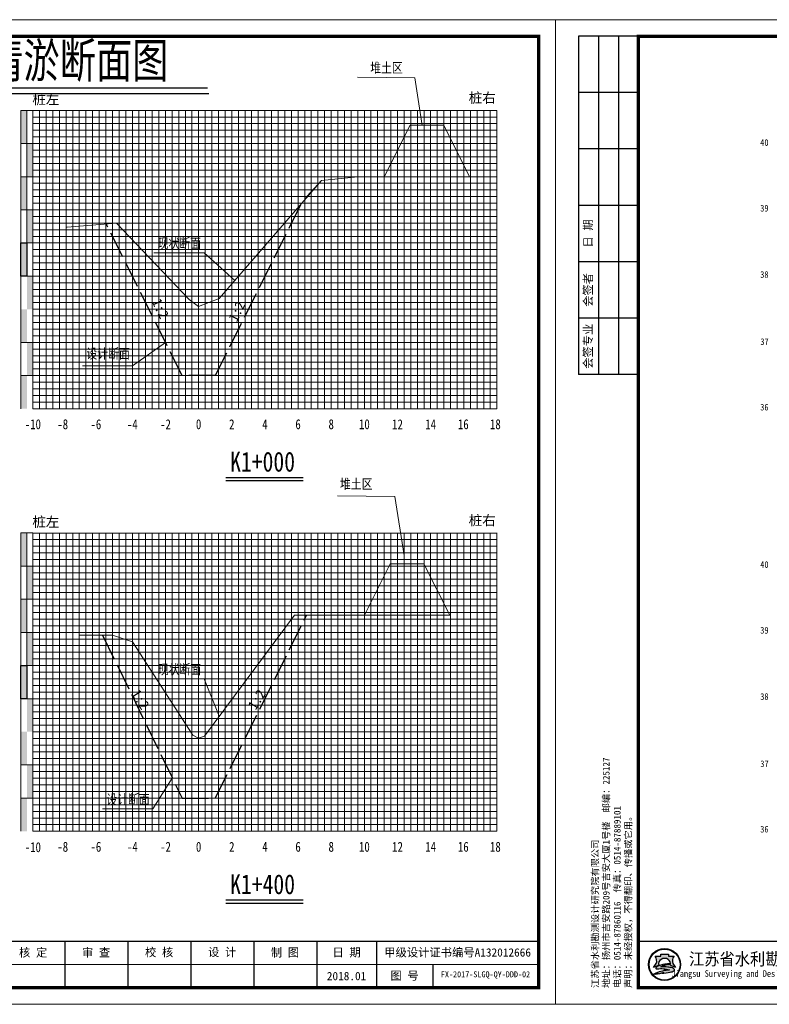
# Model space of a CAD drawing. Header units: millimetres. Extents: x -1851 to 142262423, y -629789 to 22327943.
# Tile 44 of 69: x 36239 to 36465, y 5522 to 5819. Entities that reach past the tile are written whole.
import ezdxf
from ezdxf.enums import TextEntityAlignment as Align

# ---------------------------------------------------------------- set-up
doc = ezdxf.new("R2010")
doc.units = ezdxf.units.MM
doc.linetypes.add('4415', pattern=[5, 4, -1])
for name, color, linetype, lineweight in [('0.13文字', 3, 'Continuous', 13), ('2', 61, 'Continuous', 30), ('3', 8, 'Continuous', 5), ('dmx', 7, 'Continuous', 15)]:
    doc.layers.add(name, color=color, linetype=linetype, lineweight=lineweight)
doc.layers.add('DIMTEX', color=7, linetype='Continuous')
doc.layers.add('断面', color=7, linetype='Continuous')
doc.styles.add('LYJFS', font='times.ttf', dxfattribs={"width": 0.7})
doc.styles.add('STYLE2', font='txt', dxfattribs={"width": 0.8})
doc.styles.add('仿宋', font='FangSong_GB2312.ttf')
doc.styles.add('仿宋体', font='FangSong_GB2312.ttf', dxfattribs={"width": 0.8})
doc.styles.add('宋体', font='txt', dxfattribs={"height": 3.5})
doc.styles.add('等线体', font='simhei.ttf')

# ---------------------------------------------------------------- blocks, each defined once
blk = doc.blocks.new('tk')
h = blk.add_hatch(color=152)
h.dxf.hatch_style = 1
h.paths.add_polyline_path([(6876.364125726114, 854.2295714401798, 1), (6866.686434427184, 854.2295714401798, 1)])
h.paths.add_polyline_path([(6876.201261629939, 854.2295714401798, 1), (6866.84929852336, 854.2295714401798, 1)], flags=16)
h = blk.add_hatch(color=152)
h.dxf.hatch_style = 1
edge = h.paths.add_edge_path()
edge.add_arc((6873.407199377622, 851.8047045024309), 1.461698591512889, 43.31770961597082, 70.37003522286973)
edge.add_arc((6872.0275850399, 847.9366998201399), 5.568375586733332, 70.37003522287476, 84.52854590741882)
edge.add_arc((6871.440752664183, 841.8102204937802), 11.72289597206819, 84.5285459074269, 95.17746754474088)
edge.add_arc((6871.582339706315, 852.1014277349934), 1.831337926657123, 111.7965680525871, 130.9174013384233, ccw=False)
edge.add_arc((6873.47809212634, 847.3608850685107), 6.936886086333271, 98.84274785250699, 111.79656805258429, ccw=False)
edge.add_arc((6874.544451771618, 840.506451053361), 13.873772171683, 95.21036804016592, 98.84274785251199, ccw=False)
edge.add_ellipse((6871.525280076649, 854.5219636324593), major_axis=(-1.773815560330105, 0), ratio=0.8776980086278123, start_angle=172.6538623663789, end_angle=176.9129867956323)
edge.add_arc((6873.117644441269, 844.1909795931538), 10.24870363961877, 88.99992913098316, 98.52267106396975)
edge.add_arc((6872.724314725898, 846.8157053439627), 7.594670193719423, 98.5226710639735, 116.8491039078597)
edge.add_arc((6869.849912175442, 852.4939579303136), 1.230336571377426, 116.8491039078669, 139.2900683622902)
edge.add_arc((6869.065436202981, 853.1689503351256), 0.1954369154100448, 139.2900683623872, 263.050638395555)
edge.add_arc((6869.248585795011, 854.6715617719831), 1.70916902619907, 263.0506383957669, 272.136251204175)
edge.add_arc((6870.416233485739, 823.3689317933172), 29.61523112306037, 88.46268833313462, 92.13625120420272, ccw=False)
edge.add_arc((6871.07395213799, 847.876297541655), 5.099041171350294, 68.07113774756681, 88.46268833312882, ccw=False)
edge.add_arc((6875.183614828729, 831.3122526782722), 21.4080615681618, 95.91294384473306, 98.79521578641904)
edge.add_arc((6873.816328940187, 840.1492628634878), 12.46590188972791, 98.79521578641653, 117.8496747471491)
edge.add_arc((6932.315236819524, 613.7362839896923), 245.9934265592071, 104.7703900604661, 105.15790668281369, ccw=False)
edge.add_line((6869.600177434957, 851.6009245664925), (6868.796656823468, 851.2750728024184))
edge.add_arc((6890.157828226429, 754.105500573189), 99.48982566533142, 100.90627282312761, 102.39834375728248, ccw=False)
edge.add_line((6871.334059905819, 851.7983414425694), (6870.72346251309, 851.6097564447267))
edge.add_arc((6868.414090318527, 880.2016823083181), 28.68503833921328, 274.6177604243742, 279.6944367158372)
edge.add_arc((6872.474319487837, 856.4344682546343), 4.573507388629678, 279.694436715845, 287.6119267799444)
edge.add_arc((6873.358587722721, 853.648913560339), 1.650966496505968, 287.6119267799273, 311.5140981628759)
edge.add_arc((6874.270477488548, 852.6187205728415), 0.2751610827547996, 311.5140981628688, 403.3177096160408)
edge = h.paths.add_edge_path()
edge.add_arc((6875.946394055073, 855.3665725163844), 2.066422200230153, 138.9741968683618, 204.1180883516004, ccw=False)
edge.add_line((6874.387456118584, 856.7229696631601), (6872.690352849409, 856.7229696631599))
edge.add_line((6872.69035284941, 856.7229696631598), (6872.69035284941, 857.3096342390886))
edge.add_line((6872.69035284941, 857.3096342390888), (6870.360207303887, 857.3096342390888))
edge.add_line((6870.360207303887, 857.3096342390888), (6870.360207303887, 856.7229696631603))
edge.add_line((6870.360207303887, 856.7229696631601), (6868.663104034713, 856.7229696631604))
edge.add_arc((6867.104166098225, 855.3665725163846), 2.066422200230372, -24.118088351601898, 41.0258031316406, ccw=False)
edge.add_arc((6865.567634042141, 856.05447875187), 3.749914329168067, 314.34412131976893, 335.8819116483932, ccw=False)
edge.add_arc((6867.522236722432, 856.4070458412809), 3.106664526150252, 282.3877277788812, 290.1465811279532)
edge.add_arc((6864.457993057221, 864.7594382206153), 12.00340818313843, 290.1465811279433, 296.6495194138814)
edge.add_ellipse((6871.525280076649, 854.5219636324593), major_axis=(-1.773815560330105, 0), ratio=0.8776980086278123, start_angle=176.9129867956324, end_angle=378.37473811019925, ccw=False)
edge.add_ellipse((6871.525280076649, 854.5219636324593), major_axis=(-1.773815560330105, 0), ratio=0.8776980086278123, start_angle=172.653862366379, end_angle=176.9129867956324, ccw=False)
edge.add_ellipse((6871.525280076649, 854.5219636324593), major_axis=(-1.773815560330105, 0), ratio=0.8776980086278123, start_angle=161.6252618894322, end_angle=172.653862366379, ccw=False)
edge.add_arc((6878.592567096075, 864.759438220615), 12.00340818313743, 243.3504805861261, 249.853418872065)
edge.add_arc((6875.528323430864, 856.4070458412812), 3.106664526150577, 249.8534188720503, 257.61227222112)
edge.add_arc((6877.482926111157, 856.05447875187), 3.74991432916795, 204.1180883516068, 225.6558786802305, ccw=False)
at = {"lineweight": 0}
for p, q in [((6838.597780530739, 842.2295714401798), (6838.597780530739, 1139.229571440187)), ((6838.597780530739, 1139.229571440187), (7258.597780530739, 1139.229571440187)), ((7258.597780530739, 1139.229571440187), (7258.597780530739, 842.2295714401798)), ((7253.597780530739, 854.2295714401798), (7046.597780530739, 854.2295714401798)), ((7258.597780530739, 842.2295714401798), (6838.597780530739, 842.2295714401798))]:
    blk.add_line(p, q, dxfattribs=at)
for p, q in [((6863.597780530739, 1134.229571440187), (6845.597780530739, 1134.229571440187)), ((6845.597780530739, 1134.229571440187), (6845.597780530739, 1032.229571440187)), ((6851.597780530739, 1134.229571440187), (6851.597780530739, 1032.229571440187)), ((6857.597780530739, 1134.229571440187), (6857.597780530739, 1032.229571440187)), ((6863.597780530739, 1117.229571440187), (6845.597780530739, 1117.229571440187)), ((6863.597780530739, 1100.229571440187), (6845.597780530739, 1100.229571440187)), ((6863.597780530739, 1083.229571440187), (6845.597780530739, 1083.229571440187)), ((6863.597780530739, 1066.229571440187), (6845.597780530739, 1066.229571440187)), ((6863.597780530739, 1049.229571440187), (6845.597780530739, 1049.229571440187)), ((6863.597780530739, 1032.229571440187), (6845.597780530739, 1032.229571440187)), ((6956.597780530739, 861.2295714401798), (6956.597780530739, 847.2295714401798)), ((6991.597780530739, 861.2295714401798), (6991.597780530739, 847.2295714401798)), ((7046.597780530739, 861.2295714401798), (7046.597780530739, 847.2295714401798)), ((7072.597780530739, 861.2295714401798), (7072.597780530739, 847.2295714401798)), ((7091.597780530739, 861.2295714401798), (7091.597780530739, 847.2295714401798)), ((7110.597780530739, 861.2295714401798), (7110.597780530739, 847.2295714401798)), ((7129.597780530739, 861.2295714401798), (7129.597780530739, 847.2295714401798)), ((7148.597780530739, 861.2295714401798), (7148.597780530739, 847.2295714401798)), ((7167.597780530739, 861.2295714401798), (7167.597780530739, 847.2295714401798)), ((7186.597780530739, 861.2295714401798), (7186.597780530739, 847.2295714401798)), ((7204.597780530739, 861.2295714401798), (7204.597780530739, 847.2295714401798)), ((7221.597780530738, 854.2295714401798), (7221.597780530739, 847.2295714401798))]:
    blk.add_line(p, q)
at = {"lineweight": 0, "const_width": 1}
blk.add_lwpolyline([(6863.597780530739, 1134.229571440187), (7253.597780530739, 1134.229571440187), (7253.597780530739, 847.2295714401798), (6863.597780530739, 847.2295714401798)], close=True, dxfattribs=at)
at = {"lineweight": 0, "const_width": 0.4}
blk.add_lwpolyline([(7253.597780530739, 861.2295714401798), (6863.597780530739, 861.2295714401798)], dxfattribs=at)
at = {"color": 152}
for points in [[(6869.8419023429, 854.0311891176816, -0.02838203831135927), (6868.592243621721, 853.4904639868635, -0.03386732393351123), (6868.188697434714, 853.3727099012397, 0.09425397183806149), (6868.990200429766, 854.5221939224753, 0.2921547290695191), (6868.663104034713, 856.7229696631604), (6870.360207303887, 856.7229696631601), (6870.360207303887, 857.3096342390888), (6872.69035284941, 857.3096342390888), (6872.69035284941, 856.7229696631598), (6874.387456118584, 856.7229696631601, 0.29215472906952), (6874.06035972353, 854.5221939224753, 0.09425397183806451), (6874.861862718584, 853.3727099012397, -0.03386732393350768), (6874.458316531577, 853.4904639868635, -0.02838203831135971), (6873.208657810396, 854.0311891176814)], [(6873.296521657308, 854.4381220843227, 0.04157472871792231), (6871.598778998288, 854.3265098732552, 0.08013502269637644), (6869.294240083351, 853.5916630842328, 0.09823132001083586), (6868.917290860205, 853.2964201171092, 0.599439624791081), (6869.041789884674, 852.9749492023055, 0.03966424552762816), (6869.312296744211, 852.9635806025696, -0.01603031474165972), (6871.210748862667, 852.9735033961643, -0.08921046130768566), (6872.978215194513, 852.6064141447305, 0.01257694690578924), (6871.910251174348, 852.4685801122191, 0.08333285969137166), (6867.992840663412, 851.171317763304, -0.001690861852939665), (6869.600177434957, 851.6009245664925), (6868.796656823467, 851.275072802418, -0.006510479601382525), (6871.334059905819, 851.7983414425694), (6870.72346251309, 851.6097564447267, 0.02215480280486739), (6873.244469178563, 851.9262713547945, 0.03456031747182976), (6873.858117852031, 852.0753316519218, 0.1046726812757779), (6874.452855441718, 852.4126819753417, 0.4234638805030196), (6874.470673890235, 852.8074929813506, 0.1185893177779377), (6873.898248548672, 853.1814519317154, 0.06185687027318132), (6872.558528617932, 853.479704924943, 0.04649815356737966), (6870.382867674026, 853.4852866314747, -0.08362449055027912), (6870.902341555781, 853.8018397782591, -0.05658197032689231), (6872.411732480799, 854.2153190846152, -0.01585057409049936), (6873.284535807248, 854.3228965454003)]]:
    blk.add_lwpolyline(points, format="xyb", dxfattribs=at)
for radius in [4.838845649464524, 4.675981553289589]:
    blk.add_circle((6871.525280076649, 854.2295714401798), radius, dxfattribs=at)
blk.add_arc((6873.478092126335, 847.3608850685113), 6.936886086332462, 98.84274785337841, 111.7965680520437, dxfattribs=at)
for start_param, end_param in [(2.820892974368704, 6.603884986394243), (3.013378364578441, 3.087714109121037)]:
    blk.add_ellipse((6871.525280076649, 854.5219636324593), major_axis=(-1.773815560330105, 0), ratio=0.8776980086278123, start_param=start_param, end_param=end_param, dxfattribs=at)
at = {"style": '宋体'}
for s, height, width, p in [('江苏省水利勘测设计研究院有限公司', 3.75, 0.9, (6915.725099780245, 855.9804173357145)), ('丰县四联河灌区节水配套改造项目', 1.8, 0.75, (6974.43168055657, 855.1042281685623)), ('Jiangsu Surveying and Design Institute of Water Resources Co., Ltd.', 2, 0.8, (6915.552971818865, 851.2429752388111))]:
    blk.add_text(s, height=height, dxfattribs=dict(at, width=width)).set_placement(p, align=Align.MIDDLE)
at = {"style": 'LYJFS'}
for s, p in [('（阶段）', (7055.431710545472, 857.7295714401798)), ('（专业）', (7055.431710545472, 850.7295714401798))]:
    blk.add_text(s, height=2.5, dxfattribs=at).set_placement(p, align=Align.MIDDLE_CENTER)
at = {"style": '仿宋'}
blk.add_text('2018.01', height=2.5, dxfattribs=at).set_placement((7195.597780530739, 850.7295714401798), align=Align.MIDDLE)
at = {"rotation": 90}
for s, insert, char_height, attachment_point, style in [('日 期', (6848.597780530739, 1074.729571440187), 2.5, 5, '宋体'), ('会签者', (6848.597780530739, 1057.729571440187), 2.5, 5, '宋体'), ('会签专业', (6848.597780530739, 1040.729571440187), 2.5, 5, '宋体'), ('江苏省水利勘测设计研究院有限公司\\P地址：扬州市吉安路209号吉安大厦1号楼  邮编：225127\\P电话：0514-87860116  传真：0514-87889101\\P声明：未经授权，不得翻印、传播或它用。', (6861.892912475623, 847.1478961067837), 2, 7, '仿宋')]:
    blk.add_mtext(s, dxfattribs=dict(at, insert=insert, char_height=char_height, attachment_point=attachment_point, style=style))
at = {"char_height": 2.5, "attachment_point": 5, "style": '宋体'}
for s, insert in [('设计', (7065.999934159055, 857.7295714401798)), ('批 准', (7082.097780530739, 857.7295714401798)), ('核 定', (7101.035280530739, 857.701793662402)), ('审 查', (7120.028336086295, 857.702857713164)), ('校 核', (7139.063058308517, 857.7728530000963)), ('设 计', (7158.070002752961, 857.8229020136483)), ('制 图', (7177.014447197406, 857.7074956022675)), ('日 期', (7195.597780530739, 857.7295714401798)), ('甲级设计证书编号A132012666', (7229.097780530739, 857.7295714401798)), ('部分', (7065.999934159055, 850.7295714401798)), ('图 号', (7213.097780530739, 850.7295714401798))]:
    blk.add_mtext(s, dxfattribs=dict(at, insert=insert))

msp = doc.modelspace()

# ---------------------------------------------------------------- hatches: boundary and pattern name
at = {"linetype": 'Continuous'}
for points in [[(36239.65106367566, 5791.672625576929), (36241.4510636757, 5791.672625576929), (36241.4510636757, 5781.672625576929), (36239.65106367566, 5781.672625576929)], [(36241.4510636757, 5781.672625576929), (36243.25106367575, 5781.672625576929), (36243.25106367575, 5771.672625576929), (36241.4510636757, 5771.672625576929)], [(36239.65106367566, 5771.672625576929), (36241.4510636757, 5771.672625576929), (36241.4510636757, 5761.672625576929), (36239.65106367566, 5761.672625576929)], [(36241.4510636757, 5761.672625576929), (36243.25106367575, 5761.672625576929), (36243.25106367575, 5751.672625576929), (36241.4510636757, 5751.672625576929)], [(36239.65106367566, 5751.672625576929), (36241.4510636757, 5751.672625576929), (36241.4510636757, 5741.672625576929), (36239.65106367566, 5741.672625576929)], [(36241.4510636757, 5741.672625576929), (36243.25106367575, 5741.672625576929), (36243.25106367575, 5731.672625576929), (36241.4510636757, 5731.672625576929)], [(36239.65106367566, 5731.672625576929), (36241.4510636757, 5731.672625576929), (36241.4510636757, 5721.672625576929), (36239.65106367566, 5721.672625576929)], [(36241.45742443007, 5721.69735073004), (36243.25742443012, 5721.69735073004), (36243.25742443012, 5711.69735073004), (36241.45742443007, 5711.69735073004)], [(36239.65106367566, 5711.66856132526), (36241.4510636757, 5711.66856132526), (36241.4510636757, 5701.66856132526), (36239.65106367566, 5701.66856132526)], [(36239.65106367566, 5664.216308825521), (36241.4510636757, 5664.216308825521), (36241.4510636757, 5654.216308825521), (36239.65106367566, 5654.216308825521)], [(36241.4510636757, 5654.216308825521), (36243.25106367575, 5654.216308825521), (36243.25106367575, 5644.216308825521), (36241.4510636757, 5644.216308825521)], [(36239.65106367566, 5644.216308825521), (36241.4510636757, 5644.216308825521), (36241.4510636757, 5634.216308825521), (36239.65106367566, 5634.216308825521)], [(36241.4510636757, 5634.216308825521), (36243.25106367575, 5634.216308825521), (36243.25106367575, 5624.216308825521), (36241.4510636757, 5624.216308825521)], [(36239.65106367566, 5624.216308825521), (36241.4510636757, 5624.216308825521), (36241.4510636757, 5614.216308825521), (36239.65106367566, 5614.216308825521)], [(36241.4510636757, 5614.216308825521), (36243.25106367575, 5614.216308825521), (36243.25106367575, 5604.216308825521), (36241.4510636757, 5604.216308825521)], [(36239.65106367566, 5604.216308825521), (36241.4510636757, 5604.216308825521), (36241.4510636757, 5594.216308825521), (36239.65106367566, 5594.216308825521)], [(36241.45742443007, 5594.241033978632), (36243.25742443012, 5594.241033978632), (36243.25742443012, 5584.241033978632), (36241.45742443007, 5584.241033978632)], [(36239.65106367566, 5584.212244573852), (36241.4510636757, 5584.212244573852), (36241.4510636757, 5574.212244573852), (36239.65106367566, 5574.212244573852)]]:
    msp.add_hatch(color=7, dxfattribs=at).paths.add_polyline_path(points)

# ---------------------------------------------------------------- linework, layer by layer
at = {"color": 7, "linetype": 'Continuous', "lineweight": 20, "flags": 128}
msp.add_lwpolyline([(36360.67259319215, 5787.074252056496), (36358.46585341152, 5801.487456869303), (36341.19432808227, 5801.660264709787)], dxfattribs=at)
at = {"color": 1, "linetype": '4415', "lineweight": 30, "ltscale": 2}
for points in [[(36324.01645233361, 5763.203402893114), (36298.25106367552, 5711.672625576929), (36288.25106367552, 5711.672625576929), (36265.3774659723, 5757.419820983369)], [(36264.29745670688, 5633.367044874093), (36288.25106367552, 5584.216308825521), (36298.25106367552, 5584.216308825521), (36325.82643169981, 5639.367044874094)]]:
    msp.add_lwpolyline(points, dxfattribs=at)
at = {"linetype": 'Continuous', "flags": 128}
for points in [[(36239.65106367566, 5751.672625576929), (36241.4510636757, 5751.672625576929), (36241.4510636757, 5741.672625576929), (36239.65106367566, 5741.672625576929)], [(36239.65106367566, 5624.216308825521), (36241.4510636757, 5624.216308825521), (36241.4510636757, 5614.216308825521), (36239.65106367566, 5614.216308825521)]]:
    msp.add_lwpolyline(points, close=True, dxfattribs=at)
at = {"linetype": 'Continuous', "lineweight": 20, "flags": 128}
for points in [[(36304.21628611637, 5740.392316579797), (36294.8979633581, 5748.743162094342), (36279.74657367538, 5748.716849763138)], [(36283.25106367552, 5721.672625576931), (36273.32060112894, 5714.612790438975), (36258.16921144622, 5714.586478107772)], [(36355.25106367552, 5657.367044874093), (36352.46585341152, 5675.181876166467), (36335.19432808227, 5675.354684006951)], [(36299.45103821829, 5608.895316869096), (36294.90512580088, 5620.195759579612), (36279.75373611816, 5620.169447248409)], [(36285.25106367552, 5590.216308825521), (36279.41021595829, 5580.981159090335), (36264.25882627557, 5580.954846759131)]]:
    msp.add_lwpolyline(points, dxfattribs=at)
at = {"layer": '2', "color": 7, "lineweight": 15}
for points in [[(36243.25106367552, 5791.606525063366), (36383.25106367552, 5791.606525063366)], [(36253.25106367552, 5791.672625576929), (36253.25106367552, 5701.672625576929)], [(36263.25106367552, 5791.672625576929), (36263.25106367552, 5701.672625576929)], [(36273.25106367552, 5791.672625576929), (36273.25106367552, 5701.672625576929)], [(36283.25106367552, 5791.672625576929), (36283.25106367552, 5701.672625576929)], [(36303.25106367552, 5791.672625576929), (36303.25106367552, 5701.672625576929)], [(36313.25106367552, 5791.672625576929), (36313.25106367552, 5701.672625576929)], [(36323.25106367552, 5791.672625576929), (36323.25106367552, 5701.672625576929)], [(36333.25106367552, 5791.672625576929), (36333.25106367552, 5701.672625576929)], [(36343.25106367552, 5791.672625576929), (36343.25106367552, 5701.672625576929)], [(36353.25106367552, 5791.672625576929), (36353.25106367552, 5701.672625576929)], [(36363.25106367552, 5791.672625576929), (36363.25106367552, 5701.672625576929)], [(36373.25106367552, 5791.672625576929), (36373.25106367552, 5701.672625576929)], [(36383.25106367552, 5791.672625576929), (36383.25106367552, 5701.672625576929)], [(36243.25106367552, 5781.672625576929), (36383.25106367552, 5781.672625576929)], [(36243.25106367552, 5771.672625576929), (36383.25106367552, 5771.672625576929)], [(36243.25106367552, 5761.672625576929), (36383.25106367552, 5761.672625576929)], [(36243.25106367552, 5751.672625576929), (36383.25106367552, 5751.672625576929)], [(36243.25106367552, 5731.672625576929), (36383.25106367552, 5731.672625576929)], [(36243.25106367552, 5701.672625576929), (36383.25106367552, 5701.672625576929)], [(36243.25106367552, 5664.150208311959), (36383.25106367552, 5664.150208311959)], [(36253.25106367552, 5664.216308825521), (36253.25106367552, 5574.216308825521)], [(36263.25106367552, 5664.216308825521), (36263.25106367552, 5574.216308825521)], [(36273.25106367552, 5664.216308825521), (36273.25106367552, 5574.216308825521)], [(36283.25106367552, 5664.216308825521), (36283.25106367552, 5574.216308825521)], [(36303.25106367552, 5664.216308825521), (36303.25106367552, 5574.216308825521)], [(36313.25106367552, 5664.216308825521), (36313.25106367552, 5574.216308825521)], [(36323.25106367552, 5664.216308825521), (36323.25106367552, 5574.216308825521)], [(36333.25106367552, 5664.216308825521), (36333.25106367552, 5574.216308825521)], [(36343.25106367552, 5664.216308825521), (36343.25106367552, 5574.216308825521)], [(36353.25106367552, 5664.216308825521), (36353.25106367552, 5574.216308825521)], [(36363.25106367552, 5664.216308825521), (36363.25106367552, 5574.216308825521)], [(36373.25106367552, 5664.216308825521), (36373.25106367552, 5574.216308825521)], [(36383.25106367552, 5664.216308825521), (36383.25106367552, 5574.216308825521)], [(36243.25106367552, 5654.216308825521), (36383.25106367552, 5654.216308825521)], [(36243.25106367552, 5644.216308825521), (36383.25106367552, 5644.216308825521)], [(36243.25106367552, 5634.216308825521), (36383.25106367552, 5634.216308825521)], [(36243.25106367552, 5624.216308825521), (36383.25106367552, 5624.216308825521)], [(36243.25106367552, 5604.216308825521), (36383.25106367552, 5604.216308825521)], [(36243.25106367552, 5574.216308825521), (36383.25106367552, 5574.216308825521)]]:
    msp.add_lwpolyline(points, dxfattribs=at)
at = {"layer": '2', "color": 3, "lineweight": 15}
for points in [[(36293.25106367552, 5791.672625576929), (36293.25106367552, 5701.672625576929)], [(36293.25106367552, 5664.216308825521), (36293.25106367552, 5574.216308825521)]]:
    msp.add_lwpolyline(points, dxfattribs=at)
at = {"layer": '2', "color": 7, "lineweight": 15, "flags": 128}
for points in [[(36243.25106367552, 5741.672625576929), (36383.25106367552, 5741.672625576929)], [(36243.25106367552, 5614.216308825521), (36383.25106367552, 5614.216308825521)]]:
    msp.add_lwpolyline(points, dxfattribs=at)
at = {"layer": '2', "color": 0, "lineweight": 15}
for points in [[(36243.25106367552, 5721.672625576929), (36383.25106367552, 5721.672625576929)], [(36243.25106367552, 5711.672625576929), (36383.25106367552, 5711.672625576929)], [(36243.25106367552, 5594.216308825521), (36383.25106367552, 5594.216308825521)], [(36243.25106367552, 5584.216308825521), (36383.25106367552, 5584.216308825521)]]:
    msp.add_lwpolyline(points, dxfattribs=at)
at = {"layer": '3', "lineweight": 5}
for points in [[(36245.25106367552, 5791.672625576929), (36245.25106367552, 5701.672625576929)], [(36247.25106367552, 5791.672625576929), (36247.25106367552, 5701.672625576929)], [(36249.25106367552, 5791.672625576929), (36249.25106367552, 5701.672625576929)], [(36251.25106367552, 5791.672625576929), (36251.25106367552, 5701.672625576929)], [(36255.25106367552, 5791.672625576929), (36255.25106367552, 5701.672625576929)], [(36257.25106367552, 5791.672625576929), (36257.25106367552, 5701.672625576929)], [(36259.25106367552, 5791.672625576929), (36259.25106367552, 5701.672625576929)], [(36261.25106367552, 5791.672625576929), (36261.25106367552, 5701.672625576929)], [(36265.25106367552, 5791.672625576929), (36265.25106367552, 5701.672625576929)], [(36267.25106367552, 5791.672625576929), (36267.25106367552, 5701.672625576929)], [(36269.25106367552, 5791.672625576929), (36269.25106367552, 5701.672625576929)], [(36271.25106367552, 5791.672625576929), (36271.25106367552, 5701.672625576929)], [(36275.25106367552, 5791.672625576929), (36275.25106367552, 5701.672625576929)], [(36277.25106367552, 5791.672625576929), (36277.25106367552, 5701.672625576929)], [(36279.25106367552, 5791.672625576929), (36279.25106367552, 5701.672625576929)], [(36281.25106367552, 5791.672625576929), (36281.25106367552, 5701.672625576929)], [(36285.25106367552, 5791.672625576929), (36285.25106367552, 5701.672625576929)], [(36287.25106367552, 5791.672625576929), (36287.25106367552, 5701.672625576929)], [(36289.25106367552, 5791.672625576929), (36289.25106367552, 5701.672625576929)], [(36291.25106367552, 5791.672625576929), (36291.25106367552, 5701.672625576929)], [(36295.25106367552, 5791.672625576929), (36295.25106367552, 5701.672625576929)], [(36297.25106367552, 5791.672625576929), (36297.25106367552, 5701.672625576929)], [(36299.25106367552, 5791.672625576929), (36299.25106367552, 5701.672625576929)], [(36301.25106367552, 5791.672625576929), (36301.25106367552, 5701.672625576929)], [(36305.25106367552, 5791.672625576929), (36305.25106367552, 5701.672625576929)], [(36307.25106367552, 5791.672625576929), (36307.25106367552, 5701.672625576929)], [(36309.25106367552, 5791.672625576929), (36309.25106367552, 5701.672625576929)], [(36311.25106367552, 5791.672625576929), (36311.25106367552, 5701.672625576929)], [(36315.25106367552, 5791.672625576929), (36315.25106367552, 5701.672625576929)], [(36317.25106367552, 5791.672625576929), (36317.25106367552, 5701.672625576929)], [(36319.25106367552, 5791.672625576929), (36319.25106367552, 5701.672625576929)], [(36321.25106367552, 5791.672625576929), (36321.25106367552, 5701.672625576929)], [(36325.25106367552, 5791.672625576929), (36325.25106367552, 5701.672625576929)], [(36327.25106367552, 5791.672625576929), (36327.25106367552, 5701.672625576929)], [(36329.25106367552, 5791.672625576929), (36329.25106367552, 5701.672625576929)], [(36331.25106367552, 5791.672625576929), (36331.25106367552, 5701.672625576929)], [(36335.25106367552, 5791.672625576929), (36335.25106367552, 5701.672625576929)], [(36337.25106367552, 5791.672625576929), (36337.25106367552, 5701.672625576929)], [(36339.25106367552, 5791.672625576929), (36339.25106367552, 5701.672625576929)], [(36341.25106367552, 5791.672625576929), (36341.25106367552, 5701.672625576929)], [(36345.25106367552, 5791.672625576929), (36345.25106367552, 5701.672625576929)], [(36347.25106367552, 5791.672625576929), (36347.25106367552, 5701.672625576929)], [(36349.25106367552, 5791.672625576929), (36349.25106367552, 5701.672625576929)], [(36351.25106367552, 5791.672625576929), (36351.25106367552, 5701.672625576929)], [(36355.25106367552, 5791.672625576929), (36355.25106367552, 5701.672625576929)], [(36357.25106367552, 5791.672625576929), (36357.25106367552, 5701.672625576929)], [(36359.25106367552, 5791.672625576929), (36359.25106367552, 5701.672625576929)], [(36361.25106367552, 5791.672625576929), (36361.25106367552, 5701.672625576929)], [(36365.25106367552, 5791.672625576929), (36365.25106367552, 5701.672625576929)], [(36367.25106367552, 5791.672625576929), (36367.25106367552, 5701.672625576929)], [(36369.25106367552, 5791.672625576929), (36369.25106367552, 5701.672625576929)], [(36371.25106367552, 5791.672625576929), (36371.25106367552, 5701.672625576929)], [(36375.25106367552, 5791.672625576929), (36375.25106367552, 5701.672625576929)], [(36377.25106367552, 5791.672625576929), (36377.25106367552, 5701.672625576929)], [(36379.25106367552, 5791.672625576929), (36379.25106367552, 5701.672625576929)], [(36381.25106367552, 5791.672625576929), (36381.25106367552, 5701.672625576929)], [(36243.25106367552, 5789.672625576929), (36383.25106367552, 5789.672625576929)], [(36243.25106367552, 5787.672625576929), (36383.25106367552, 5787.672625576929)], [(36243.25106367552, 5785.672625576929), (36383.25106367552, 5785.672625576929)], [(36243.25106367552, 5783.672625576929), (36383.25106367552, 5783.672625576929)], [(36243.25106367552, 5779.672625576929), (36383.25106367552, 5779.672625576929)], [(36243.25106367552, 5777.672625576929), (36383.25106367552, 5777.672625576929)], [(36243.25106367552, 5775.672625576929), (36383.25106367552, 5775.672625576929)], [(36243.25106367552, 5773.672625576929), (36383.25106367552, 5773.672625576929)], [(36243.25106367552, 5769.672625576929), (36383.25106367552, 5769.672625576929)], [(36243.25106367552, 5767.672625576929), (36383.25106367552, 5767.672625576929)], [(36243.25106367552, 5765.672625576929), (36383.25106367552, 5765.672625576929)], [(36243.25106367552, 5763.672625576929), (36383.25106367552, 5763.672625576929)], [(36243.25106367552, 5759.672625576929), (36383.25106367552, 5759.672625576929)], [(36243.25106367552, 5757.672625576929), (36383.25106367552, 5757.672625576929)], [(36243.25106367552, 5755.672625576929), (36383.25106367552, 5755.672625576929)], [(36243.25106367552, 5753.672625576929), (36383.25106367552, 5753.672625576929)], [(36243.25106367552, 5749.672625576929), (36383.25106367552, 5749.672625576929)], [(36243.25106367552, 5747.672625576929), (36383.25106367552, 5747.672625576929)], [(36243.25106367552, 5745.672625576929), (36383.25106367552, 5745.672625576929)], [(36243.25106367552, 5743.672625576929), (36383.25106367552, 5743.672625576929)], [(36243.25106367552, 5739.672625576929), (36383.25106367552, 5739.672625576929)], [(36243.25106367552, 5737.672625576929), (36383.25106367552, 5737.672625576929)], [(36243.25106367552, 5735.672625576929), (36383.25106367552, 5735.672625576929)], [(36243.25106367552, 5733.672625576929), (36383.25106367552, 5733.672625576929)], [(36243.25106367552, 5729.672625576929), (36383.25106367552, 5729.672625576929)], [(36243.25106367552, 5727.672625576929), (36383.25106367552, 5727.672625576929)], [(36243.25106367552, 5725.672625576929), (36383.25106367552, 5725.672625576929)], [(36243.25106367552, 5723.672625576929), (36383.25106367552, 5723.672625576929)], [(36243.25106367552, 5719.672625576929), (36383.25106367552, 5719.672625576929)], [(36243.25106367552, 5717.672625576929), (36383.25106367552, 5717.672625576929)], [(36243.25106367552, 5715.672625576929), (36383.25106367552, 5715.672625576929)], [(36243.25106367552, 5713.672625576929), (36383.25106367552, 5713.672625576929)], [(36243.25106367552, 5709.672625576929), (36383.25106367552, 5709.672625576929)], [(36243.25106367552, 5707.672625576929), (36383.25106367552, 5707.672625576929)], [(36243.25106367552, 5705.672625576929), (36383.25106367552, 5705.672625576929)], [(36243.25106367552, 5703.672625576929), (36383.25106367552, 5703.672625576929)], [(36245.25106367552, 5664.216308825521), (36245.25106367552, 5574.216308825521)], [(36247.25106367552, 5664.216308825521), (36247.25106367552, 5574.216308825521)], [(36249.25106367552, 5664.216308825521), (36249.25106367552, 5574.216308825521)], [(36251.25106367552, 5664.216308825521), (36251.25106367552, 5574.216308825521)], [(36255.25106367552, 5664.216308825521), (36255.25106367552, 5574.216308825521)], [(36257.25106367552, 5664.216308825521), (36257.25106367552, 5574.216308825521)], [(36259.25106367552, 5664.216308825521), (36259.25106367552, 5574.216308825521)], [(36261.25106367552, 5664.216308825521), (36261.25106367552, 5574.216308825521)], [(36265.25106367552, 5664.216308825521), (36265.25106367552, 5574.216308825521)], [(36267.25106367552, 5664.216308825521), (36267.25106367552, 5574.216308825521)], [(36269.25106367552, 5664.216308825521), (36269.25106367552, 5574.216308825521)], [(36271.25106367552, 5664.216308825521), (36271.25106367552, 5574.216308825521)], [(36275.25106367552, 5664.216308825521), (36275.25106367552, 5574.216308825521)], [(36277.25106367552, 5664.216308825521), (36277.25106367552, 5574.216308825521)], [(36279.25106367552, 5664.216308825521), (36279.25106367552, 5574.216308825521)], [(36281.25106367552, 5664.216308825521), (36281.25106367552, 5574.216308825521)], [(36285.25106367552, 5664.216308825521), (36285.25106367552, 5574.216308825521)], [(36287.25106367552, 5664.216308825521), (36287.25106367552, 5574.216308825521)], [(36289.25106367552, 5664.216308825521), (36289.25106367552, 5574.216308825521)], [(36291.25106367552, 5664.216308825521), (36291.25106367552, 5574.216308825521)], [(36295.25106367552, 5664.216308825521), (36295.25106367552, 5574.216308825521)], [(36297.25106367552, 5664.216308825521), (36297.25106367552, 5574.216308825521)], [(36299.25106367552, 5664.216308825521), (36299.25106367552, 5574.216308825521)], [(36301.25106367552, 5664.216308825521), (36301.25106367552, 5574.216308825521)], [(36305.25106367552, 5664.216308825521), (36305.25106367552, 5574.216308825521)], [(36307.25106367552, 5664.216308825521), (36307.25106367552, 5574.216308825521)], [(36309.25106367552, 5664.216308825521), (36309.25106367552, 5574.216308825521)], [(36311.25106367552, 5664.216308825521), (36311.25106367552, 5574.216308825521)], [(36315.25106367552, 5664.216308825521), (36315.25106367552, 5574.216308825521)], [(36317.25106367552, 5664.216308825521), (36317.25106367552, 5574.216308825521)], [(36319.25106367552, 5664.216308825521), (36319.25106367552, 5574.216308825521)], [(36321.25106367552, 5664.216308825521), (36321.25106367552, 5574.216308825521)], [(36325.25106367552, 5664.216308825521), (36325.25106367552, 5574.216308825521)], [(36327.25106367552, 5664.216308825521), (36327.25106367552, 5574.216308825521)], [(36329.25106367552, 5664.216308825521), (36329.25106367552, 5574.216308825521)], [(36331.25106367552, 5664.216308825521), (36331.25106367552, 5574.216308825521)], [(36335.25106367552, 5664.216308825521), (36335.25106367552, 5574.216308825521)], [(36337.25106367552, 5664.216308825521), (36337.25106367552, 5574.216308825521)], [(36339.25106367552, 5664.216308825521), (36339.25106367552, 5574.216308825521)], [(36341.25106367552, 5664.216308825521), (36341.25106367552, 5574.216308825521)], [(36345.25106367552, 5664.216308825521), (36345.25106367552, 5574.216308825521)], [(36347.25106367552, 5664.216308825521), (36347.25106367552, 5574.216308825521)], [(36349.25106367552, 5664.216308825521), (36349.25106367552, 5574.216308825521)], [(36351.25106367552, 5664.216308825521), (36351.25106367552, 5574.216308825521)], [(36355.25106367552, 5664.216308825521), (36355.25106367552, 5574.216308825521)], [(36357.25106367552, 5664.216308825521), (36357.25106367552, 5574.216308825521)], [(36359.25106367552, 5664.216308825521), (36359.25106367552, 5574.216308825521)], [(36361.25106367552, 5664.216308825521), (36361.25106367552, 5574.216308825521)], [(36365.25106367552, 5664.216308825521), (36365.25106367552, 5574.216308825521)], [(36367.25106367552, 5664.216308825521), (36367.25106367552, 5574.216308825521)], [(36369.25106367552, 5664.216308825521), (36369.25106367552, 5574.216308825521)], [(36371.25106367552, 5664.216308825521), (36371.25106367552, 5574.216308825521)], [(36375.25106367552, 5664.216308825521), (36375.25106367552, 5574.216308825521)], [(36377.25106367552, 5664.216308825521), (36377.25106367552, 5574.216308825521)], [(36379.25106367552, 5664.216308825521), (36379.25106367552, 5574.216308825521)], [(36381.25106367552, 5664.216308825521), (36381.25106367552, 5574.216308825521)], [(36243.25106367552, 5662.216308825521), (36383.25106367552, 5662.216308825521)], [(36243.25106367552, 5660.216308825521), (36383.25106367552, 5660.216308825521)], [(36243.25106367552, 5658.216308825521), (36383.25106367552, 5658.216308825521)], [(36243.25106367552, 5656.216308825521), (36383.25106367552, 5656.216308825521)], [(36243.25106367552, 5652.216308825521), (36383.25106367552, 5652.216308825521)], [(36243.25106367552, 5650.216308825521), (36383.25106367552, 5650.216308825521)], [(36243.25106367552, 5648.216308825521), (36383.25106367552, 5648.216308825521)], [(36243.25106367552, 5646.216308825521), (36383.25106367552, 5646.216308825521)], [(36243.25106367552, 5642.216308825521), (36383.25106367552, 5642.216308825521)], [(36243.25106367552, 5640.216308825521), (36383.25106367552, 5640.216308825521)], [(36243.25106367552, 5638.216308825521), (36383.25106367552, 5638.216308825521)], [(36243.25106367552, 5636.216308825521), (36383.25106367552, 5636.216308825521)], [(36243.25106367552, 5632.216308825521), (36383.25106367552, 5632.216308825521)], [(36243.25106367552, 5630.216308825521), (36383.25106367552, 5630.216308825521)], [(36243.25106367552, 5628.216308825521), (36383.25106367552, 5628.216308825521)], [(36243.25106367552, 5626.216308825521), (36383.25106367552, 5626.216308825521)], [(36243.25106367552, 5622.216308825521), (36383.25106367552, 5622.216308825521)], [(36243.25106367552, 5620.216308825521), (36383.25106367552, 5620.216308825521)], [(36243.25106367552, 5618.216308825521), (36383.25106367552, 5618.216308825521)], [(36243.25106367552, 5616.216308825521), (36383.25106367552, 5616.216308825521)], [(36243.25106367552, 5612.216308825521), (36383.25106367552, 5612.216308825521)], [(36243.25106367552, 5610.216308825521), (36383.25106367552, 5610.216308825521)], [(36243.25106367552, 5608.216308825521), (36383.25106367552, 5608.216308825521)], [(36243.25106367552, 5606.216308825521), (36383.25106367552, 5606.216308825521)], [(36243.25106367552, 5602.216308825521), (36383.25106367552, 5602.216308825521)], [(36243.25106367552, 5600.216308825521), (36383.25106367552, 5600.216308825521)], [(36243.25106367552, 5598.216308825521), (36383.25106367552, 5598.216308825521)], [(36243.25106367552, 5596.216308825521), (36383.25106367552, 5596.216308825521)], [(36243.25106367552, 5592.216308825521), (36383.25106367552, 5592.216308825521)], [(36243.25106367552, 5590.216308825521), (36383.25106367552, 5590.216308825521)], [(36243.25106367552, 5588.216308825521), (36383.25106367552, 5588.216308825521)], [(36243.25106367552, 5586.216308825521), (36383.25106367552, 5586.216308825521)], [(36243.25106367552, 5582.216308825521), (36383.25106367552, 5582.216308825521)], [(36243.25106367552, 5580.216308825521), (36383.25106367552, 5580.216308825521)], [(36243.25106367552, 5578.216308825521), (36383.25106367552, 5578.216308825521)], [(36243.25106367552, 5576.216308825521), (36383.25106367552, 5576.216308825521)]]:
    msp.add_lwpolyline(points, dxfattribs=at)
at = {"layer": '3', "color": 0, "lineweight": 5}
for points in [[(36239.65106367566, 5721.672625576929), (36383.25106367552, 5721.672625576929)], [(36239.65106367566, 5711.672625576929), (36383.25106367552, 5711.672625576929)], [(36239.65106367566, 5594.216308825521), (36383.25106367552, 5594.216308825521)], [(36239.65106367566, 5584.216308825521), (36383.25106367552, 5584.216308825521)]]:
    msp.add_lwpolyline(points, dxfattribs=at)
at = {"layer": 'DIMTEX', "color": 7, "linetype": 'Continuous'}
for p, q in [((36172.7393243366, 5798.448569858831), (36295.89765037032, 5798.448569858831)), ((36172.70346370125, 5796.764379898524), (36296.34682978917, 5796.764379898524)), ((36301.47729677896, 5680.017901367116), (36324.82238205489, 5680.017901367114)), ((36301.4977885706, 5680.980295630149), (36324.82238205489, 5680.980295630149)), ((36301.47729677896, 5552.561584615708), (36324.82238205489, 5552.561584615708)), ((36301.4977885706, 5553.523978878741), (36324.82238205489, 5553.523978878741))]:
    msp.add_line(p, q, dxfattribs=at)
at = {"layer": 'dmx', "color": 7, "linetype": 'Continuous', "lineweight": 15}
for p, q in [((36357.0325289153, 5787.235556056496), (36349.25106367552, 5771.67262557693)), ((36357.0325289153, 5787.235556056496), (36367.22337832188, 5787.235556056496)), ((36367.22337832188, 5787.235556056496), (36375.00484356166, 5771.67262557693)), ((36341.25106367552, 5771.67262557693), (36375.00484356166, 5771.67262557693))]:
    msp.add_line(p, q, dxfattribs=at)
at = {"layer": 'dmx', "linetype": 'Continuous', "lineweight": 15}
for p, q in [((36351.0325289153, 5654.92997535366), (36343.25106367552, 5639.367044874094)), ((36351.0325289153, 5654.92997535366), (36361.22337832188, 5654.92997535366)), ((36361.22337832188, 5654.92997535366), (36369.00484356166, 5639.367044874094)), ((36333.25106367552, 5639.367044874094), (36369.00484356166, 5639.367044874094))]:
    msp.add_line(p, q, dxfattribs=at)
at = {"layer": 'dmx', "linetype": 'Continuous', "lineweight": 15, "flags": 128}
for points in [[(36325.15613386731, 5764.516390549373), (36325.89427867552, 5765.71132157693), (36330.34543351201, 5770.494803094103), (36341.25106367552, 5771.67262557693)], [(36268.45445405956, 5757.67262557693), (36290.38997262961, 5734.657937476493), (36293.25106367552, 5732.49733357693), (36299.44724867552, 5734.898073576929), (36330.34543351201, 5770.494803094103)], [(36253.25106367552, 5756.451095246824), (36253.62631867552, 5756.454349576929), (36268.45445405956, 5757.67262557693)], [(36273.25106367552, 5631.367044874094), (36291.53443662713, 5603.160983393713), (36293.25106367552, 5602.282908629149), (36295.01524562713, 5602.947207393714), (36322.17527789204, 5639.367044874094)], [(36322.17527789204, 5639.367044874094), (36333.25106367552, 5639.367044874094)], [(36257.25106367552, 5633.367044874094), (36267.25106367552, 5633.367044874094), (36273.25106367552, 5631.367044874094)]]:
    msp.add_lwpolyline(points, dxfattribs=at)
at = {"layer": '断面', "color": 3, "lineweight": 15}
for points in [[(36243.25106367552, 5791.672625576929), (36239.65106367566, 5791.672625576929)], [(36239.65106367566, 5791.672625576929), (36239.65106367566, 5701.672625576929)], [(36241.4510636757, 5791.672625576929), (36241.4510636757, 5741.672625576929)], [(36243.25106367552, 5791.672625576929), (36243.25106367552, 5701.672625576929)], [(36243.25106367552, 5781.672625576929), (36239.65106367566, 5781.672625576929)], [(36243.25106367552, 5771.672625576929), (36239.65106367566, 5771.672625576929)], [(36243.25106367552, 5761.672625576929), (36239.65106367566, 5761.672625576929)], [(36243.25106367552, 5751.672625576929), (36239.65106367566, 5751.672625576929)], [(36239.65106367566, 5741.672625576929), (36243.25106367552, 5741.672625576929)], [(36243.25106367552, 5664.216308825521), (36239.65106367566, 5664.216308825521)], [(36239.65106367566, 5664.216308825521), (36239.65106367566, 5574.216308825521)], [(36241.4510636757, 5664.216308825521), (36241.4510636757, 5614.216308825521)], [(36243.25106367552, 5664.216308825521), (36243.25106367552, 5574.216308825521)], [(36243.25106367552, 5654.216308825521), (36239.65106367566, 5654.216308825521)], [(36243.25106367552, 5644.216308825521), (36239.65106367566, 5644.216308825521)], [(36243.25106367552, 5634.216308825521), (36239.65106367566, 5634.216308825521)], [(36243.25106367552, 5624.216308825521), (36239.65106367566, 5624.216308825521)], [(36239.65106367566, 5614.216308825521), (36243.25106367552, 5614.216308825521)]]:
    msp.add_lwpolyline(points, dxfattribs=at)
at = {"layer": '断面', "color": 7, "lineweight": 15}
for points in [[(36243.25106367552, 5741.672625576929), (36383.25106367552, 5741.672625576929)], [(36243.25106367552, 5614.216308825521), (36383.25106367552, 5614.216308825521)]]:
    msp.add_lwpolyline(points, dxfattribs=at)

# ---------------------------------------------------------------- block references
at = {"layer": '断面'}
for p in [(29142.28328314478, 4679.796737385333), (29562.28328314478, 4679.796737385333)]:
    msp.add_blockref('tk', p, dxfattribs=at)

# ---------------------------------------------------------------- texts
at = {"style": '等线体'}
for s, p in [('桩左', (36243.07784437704, 5793.508075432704)), ('桩右', (36374.71263929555, 5793.966173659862)), ('桩右', (36374.71263929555, 5666.509856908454)), ('桩左', (36243.07784437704, 5666.051758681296))]:
    msp.add_text(s, height=3, dxfattribs=at).set_placement(p)
at = {"color": 7, "linetype": 'Continuous', "insert": (36345.016625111, 5806.001359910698), "char_height": 3, "width": 18.82471715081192, "attachment_point": 1, "style": '仿宋体'}
msp.add_mtext('堆土区', dxfattribs=at)
at = {"linetype": 'Continuous', "char_height": 3, "attachment_point": 1, "style": '仿宋体'}
for s, insert, width in [('现状断面', (36280.88542811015, 5753.091800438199), 37.93252298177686), ('设计断面', (36259.39325637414, 5719.814373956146), 37.93252298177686), ('堆土区', (36335.88426801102, 5680.503376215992), 18.82471715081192), ('现状断面', (36280.89259055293, 5624.54439792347), 37.93252298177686), ('设计断面', (36265.39768071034, 5585.329797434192), 37.93252298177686)]:
    msp.add_mtext(s, dxfattribs=dict(at, insert=insert, width=width))
at = {"layer": '0.13文字', "linetype": 'Continuous', "lineweight": 13, "insert": (36363.88106367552, 5531.975212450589), "char_height": 1.8, "width": 55.55091040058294, "attachment_point": 1, "style": 'LYJFS'}
msp.add_mtext('{\\fFangSong_GB2312|b0|i0|c134|p49;\\W1;\\C7;  FX-2017-SLGQ-QY-DDD-02}', dxfattribs=at)
at = {"layer": 'DIMTEX', "color": 7, "linetype": 'Continuous', "style": 'STYLE2', "width": 0.8}
for s, height, p in [('一号调度沟清淤断面图', 10.5, (36174.92018762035, 5801.468429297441)), ('K1+000', 6, (36302.74399616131, 5682.705929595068)), ('K1+400', 6, (36302.74399616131, 5555.249612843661))]:
    msp.add_text(s, height=height, dxfattribs=at).set_placement(p)
at = {"layer": '断面', "color": 7, "style": '等线体', "width": 0.8}
for s, p in [('40', (36462.67866415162, 5780.370821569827)), ('39', (36462.67866415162, 5760.563529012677)), ('38', (36462.67866415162, 5740.563529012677)), ('37', (36462.71370407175, 5720.303102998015)), ('36', (36462.67866415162, 5700.559464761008)), ('40', (36462.67866415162, 5653.058796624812)), ('39', (36462.67866415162, 5633.251504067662)), ('38', (36462.67866415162, 5613.251504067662)), ('37', (36462.71370407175, 5592.991078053)), ('36', (36462.67866415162, 5573.247439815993))]:
    msp.add_text(s, height=2, dxfattribs=at).set_placement(p, align=Align.BOTTOM_LEFT)
at = {"layer": '断面', "color": 7, "style": '仿宋体'}
for rotation, p in [(295.6448373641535, (36281.71938736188, 5731.889254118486)), (64.35516263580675, (36304.78273998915, 5731.027229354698)), (301.9850291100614, (36275.68895691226, 5613.968021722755)), (58.01497088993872, (36310.81317043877, 5613.968021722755))]:
    msp.add_text('1:2', height=3, rotation=rotation, dxfattribs=at).set_placement(p, align=Align.MIDDLE)
at = {"layer": '断面', "color": 7, "style": '等线体', "width": 0.8}
for s, p in [('-10', (36243.23517429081, 5696.979819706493)), ('-8', (36252.24096008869, 5696.979819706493)), ('-6', (36262.24096008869, 5696.979819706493)), ('-4', (36273.25106367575, 5696.979819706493)), ('-2', (36283.25106367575, 5696.979819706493)), ('0', (36293.25106367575, 5696.979819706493)), ('2', (36303.25106367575, 5696.979819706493)), ('4', (36313.25106367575, 5696.979819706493)), ('6', (36323.25106367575, 5696.979819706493)), ('8', (36333.25106367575, 5696.979819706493)), ('10', (36343.25106367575, 5696.979819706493)), ('12', (36353.25106367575, 5696.979819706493)), ('14', (36363.25106367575, 5696.979819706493)), ('16', (36373.09071502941, 5696.979819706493)), ('18', (36382.7663771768, 5696.979819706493)), ('-10', (36243.23517429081, 5569.399819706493)), ('-8', (36252.24096008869, 5569.523502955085)), ('-6', (36262.24096008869, 5569.523502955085)), ('-4', (36273.25106367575, 5569.523502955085)), ('-2', (36283.25106367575, 5569.523502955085)), ('0', (36293.25106367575, 5569.523502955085)), ('2', (36303.25106367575, 5569.523502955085)), ('4', (36313.25106367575, 5569.523502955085)), ('6', (36323.25106367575, 5569.523502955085)), ('8', (36333.25106367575, 5569.523502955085)), ('10', (36343.25106367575, 5569.523502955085)), ('12', (36353.25106367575, 5569.523502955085)), ('14', (36363.25106367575, 5569.523502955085)), ('16', (36373.09071502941, 5569.523502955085)), ('18', (36382.7663771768, 5569.523502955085))]:
    msp.add_text(s, height=3, dxfattribs=at).set_placement(p, align=Align.MIDDLE)

doc.saveas('drawing.dxf')
